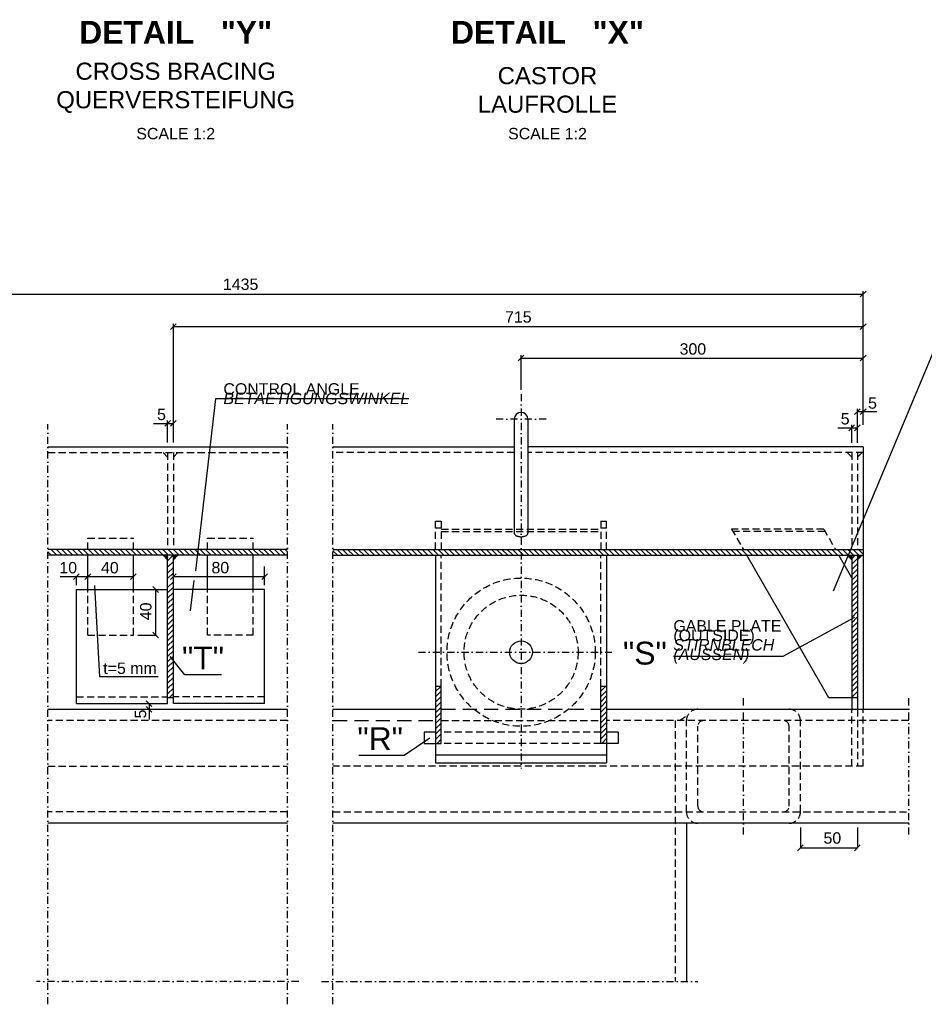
# Model space of a CAD drawing. Header units: millimetres. Extents: x -199700 to -180307, y -39802 to -30209.
# Tile 2 of 11: x -197291 to -196497, y -39677 to -38813. Entities that reach past the tile are written whole.
import ezdxf

# ---------------------------------------------------------------- set-up
doc = ezdxf.new("R2010")
doc.units = ezdxf.units.MM
doc.header["$LTSCALE"] = 5
doc.header["$MEASUREMENT"] = 0
for name, pattern in [('DASHDOT', [1, 0.5, -0.25, 0, -0.25]), ('DASHED', [0.75, 0.5, -0.25]), ('HIDDEN', [0.375, 0.25, -0.125])]:
    doc.linetypes.add(name, pattern=pattern)
for name, color, linetype in [('2', 7, 'CONTINUOUS'), ('3', 7, 'CONTINUOUS'), ('5', 7, 'CONTINUOUS'), ('7', 7, 'CONTINUOUS'), ('Beschriftung', 7, 'CONTINUOUS')]:
    doc.layers.add(name, color=color, linetype=linetype)

# ---------------------------------------------------------------- blocks, each defined once
blk = doc.blocks.new('VER')
at = {"layer": '2', "color": 7, "linetype": 'Continuous'}
for p, q in [((0, -40), (40, 0)), ((0, -35.757), (35.757, 0)), ((0, -31.515), (31.515, 0)), ((0, -27.273), (27.273, 0)), ((0, -23.029), (23.029, 0)), ((0, -18.787), (18.787, 0)), ((0, -14.545), (14.545, 0)), ((0, -10.301), (10.301, 0)), ((0, -6.059), (6.059, 0)), ((0, -1.817), (1.817, 0))]:
    blk.add_line(p, q, dxfattribs=at)

msp = doc.modelspace()

# ---------------------------------------------------------------- linework, layer by layer
at = {"layer": '2', "color": 7, "linetype": 'DASHDOT', "ltscale": 2.5}
for p, q in [((-196850.99, -39141.8), (-196850.99, -39470.09)), ((-197265.99, -39676.88), (-197265.99, -39168.09)), ((-197055.99, -39676.88), (-197055.99, -39168.09)), ((-197015.99, -39676.88), (-197015.99, -39168.09)), ((-196828.99, -39163.8), (-196872.99, -39163.8)), ((-196940.99, -39368.09), (-196771.42, -39368.09)), ((-196655.99, -39528.09), (-196655.99, -39408.09)), ((-196510.99, -39528.09), (-196510.99, -39408.09)), ((-197045.99, -39656.88), (-197275.99, -39656.88)), ((-197025.99, -39656.88), (-196695.99, -39656.88))]:
    msp.add_line(p, q, dxfattribs=at)
at = {"layer": '2', "color": 7, "linetype": 'Continuous', "ltscale": 5}
for p, q in [((-196856.99, -39163.8), (-196856.99, -39263.8)), ((-196844.99, -39163.8), (-196844.99, -39263.8)), ((-197265.99, -39188.09), (-197055.99, -39188.09)), ((-197015.99, -39188.09), (-196856.99, -39188.09)), ((-196550.99, -39188.09), (-196844.99, -39188.09)), ((-196550.99, -39188.09), (-196550.99, -39418.09)), ((-197055.99, -39278.09), (-197265.99, -39278.09)), ((-197015.99, -39278.09), (-196550.99, -39278.09)), ((-197055.99, -39283.09), (-197265.99, -39283.09)), ((-197230.99, -39313.09), (-197230.99, -39283.09)), ((-197190.99, -39313.09), (-197190.99, -39283.09)), ((-197160.99, -39413.09), (-197160.99, -39283.09)), ((-197155.99, -39413.09), (-197155.99, -39283.09)), ((-197125.99, -39313.09), (-197125.99, -39283.09)), ((-197085.99, -39313.09), (-197085.99, -39283.09)), ((-197015.99, -39283.09), (-196550.99, -39283.09)), ((-196925.99, -39283.09), (-196925.99, -39465.09)), ((-196775.99, -39283.09), (-196775.99, -39465.09)), ((-196580.99, -39408.09), (-196653.16, -39283.09)), ((-196560.99, -39302.73), (-196572.33, -39283.09)), ((-196560.99, -39283.09), (-196560.99, -39418.09)), ((-196555.99, -39283.09), (-196555.99, -39418.09)), ((-197240.99, -39413.09), (-197240.99, -39313.09)), ((-197240.99, -39313.09), (-197160.99, -39313.09)), ((-197075.99, -39313.09), (-197155.99, -39313.09)), ((-197075.99, -39413.09), (-197075.99, -39313.09)), ((-196920.99, -39398.09), (-196925.99, -39398.09)), ((-196920.99, -39448.09), (-196920.99, -39398.09)), ((-196775.99, -39398.09), (-196780.99, -39398.09)), ((-196780.99, -39448.09), (-196780.99, -39398.09)), ((-197155.99, -39408.09), (-197160.99, -39408.09)), ((-196555.99, -39408.09), (-196580.99, -39408.09)), ((-197265.99, -39418.09), (-197055.99, -39418.09)), ((-197240.99, -39413.09), (-197160.99, -39413.09)), ((-197075.99, -39413.09), (-197155.99, -39413.09)), ((-197015.99, -39418.09), (-196925.99, -39418.09)), ((-196775.99, -39418.09), (-196510.99, -39418.09)), ((-196925.99, -39438.09), (-196935.99, -39438.09)), ((-196935.99, -39438.09), (-196935.99, -39448.09)), ((-196765.99, -39438.09), (-196775.99, -39438.09)), ((-196765.99, -39438.09), (-196765.99, -39448.09)), ((-196935.99, -39448.09), (-196920.99, -39448.09)), ((-196765.99, -39448.09), (-196780.99, -39448.09)), ((-196925.99, -39458.09), (-196775.99, -39458.09)), ((-196925.99, -39465.09), (-196775.99, -39465.09)), ((-197055.99, -39518.09), (-197265.99, -39518.09)), ((-196510.99, -39518.09), (-197015.99, -39518.09)), ((-196705.99, -39518.09), (-196705.99, -39656.88))]:
    msp.add_line(p, q, dxfattribs=at)
at = {"layer": '2', "color": 7, "linetype": 'DASHED', "ltscale": 2.5}
for p, q in [((-197265.99, -39193.09), (-197055.99, -39193.09)), ((-197160.99, -39193.09), (-197160.99, -39278.09)), ((-197155.99, -39193.09), (-197155.99, -39278.09)), ((-196856.99, -39193.09), (-197015.99, -39193.09)), ((-196550.99, -39193.09), (-196844.99, -39193.09)), ((-196560.99, -39193.09), (-196560.99, -39278.09)), ((-196555.99, -39193.09), (-196555.99, -39278.09)), ((-196925.99, -39253.09), (-196920.99, -39253.09)), ((-196925.99, -39278.09), (-196925.99, -39253.09)), ((-196920.99, -39253.09), (-196920.99, -39278.09)), ((-196780.99, -39253.09), (-196780.99, -39278.09)), ((-196775.99, -39278.09), (-196775.99, -39253.09)), ((-196925.99, -39259.09), (-196920.99, -39259.09)), ((-196920.99, -39260.09), (-196780.99, -39260.09)), ((-196920.99, -39262.09), (-196780.99, -39262.09)), ((-196585.61, -39260.09), (-196666.44, -39260.09)), ((-196666.44, -39260.09), (-196656.04, -39278.09)), ((-196584.45, -39262.09), (-196665.28, -39262.09)), ((-196585.61, -39260.09), (-196575.22, -39278.09)), ((-197230.99, -39268.09), (-197190.99, -39268.09)), ((-197125.99, -39268.09), (-197085.99, -39268.09)), ((-196920.99, -39398.09), (-196920.99, -39283.09)), ((-196780.99, -39398.09), (-196780.99, -39283.09)), ((-197230.99, -39353.09), (-197230.99, -39313.09)), ((-197190.99, -39353.09), (-197190.99, -39313.09)), ((-197125.99, -39353.09), (-197125.99, -39313.09)), ((-197085.99, -39353.09), (-197085.99, -39313.09)), ((-197230.99, -39353.09), (-197190.99, -39353.09)), ((-197085.99, -39353.09), (-197125.99, -39353.09)), ((-197240.99, -39407.09), (-197160.99, -39407.09)), ((-197075.99, -39407.09), (-197155.99, -39407.09)), ((-196560.99, -39468.09), (-196560.99, -39418.09)), ((-196555.99, -39418.09), (-196555.99, -39468.09)), ((-196550.99, -39468.09), (-196550.99, -39418.09)), ((-197055.99, -39428.09), (-197265.99, -39428.09)), ((-196920.99, -39428.09), (-196780.99, -39428.09)), ((-196510.99, -39428.09), (-196775.99, -39428.09)), ((-196715.99, -39428.09), (-196715.99, -39656.88)), ((-196705.99, -39508.09), (-196705.99, -39428.09)), ((-196695.99, -39503.09), (-196695.99, -39433.09)), ((-196615.99, -39503.09), (-196615.99, -39433.09)), ((-196605.99, -39508.09), (-196605.99, -39428.09)), ((-196780.99, -39438.09), (-196920.99, -39438.09)), ((-196780.99, -39448.09), (-196920.99, -39448.09)), ((-197265.99, -39468.09), (-197055.99, -39468.09)), ((-196550.99, -39468.09), (-197015.99, -39468.09)), ((-197055.99, -39508.09), (-197265.99, -39508.09)), ((-197015.99, -39508.09), (-196510.99, -39508.09))]:
    msp.add_line(p, q, dxfattribs=at)
at = {"layer": '2', "color": 7, "linetype": 'HIDDEN', "ltscale": 5}
for p, q in [((-197160.99, -39197.09), (-197164.99, -39193.09)), ((-197155.99, -39197.09), (-197151.99, -39193.09)), ((-196560.99, -39197.09), (-196564.99, -39193.09)), ((-196555.99, -39197.09), (-196551.99, -39193.09)), ((-196780.99, -39253.09), (-196775.99, -39253.09)), ((-196780.99, -39259.09), (-196775.99, -39259.09)), ((-197230.99, -39278.09), (-197230.99, -39268.09)), ((-197190.99, -39278.09), (-197190.99, -39268.09)), ((-197125.99, -39278.09), (-197125.99, -39268.09)), ((-197085.99, -39278.09), (-197085.99, -39268.09)), ((-196711.99, -39428.09), (-196704.51, -39422.85))]:
    msp.add_line(p, q, dxfattribs=at)
at = {"layer": '2', "color": 7, "linetype": 'DASHED', "ltscale": 5}
for p, q in [((-196920.99, -39418.09), (-196780.99, -39418.09)), ((-197015.99, -39428.09), (-196925.99, -39428.09))]:
    msp.add_line(p, q, dxfattribs=at)
at = {"layer": '2', "color": 7, "linetype": 'Continuous', "ltscale": 5}
msp.add_lwpolyline([(-196856.99, -39263.8, 0.09554), (-196856.87, -39264.38, 0.078717), (-196856.53, -39264.94, 0.059184), (-196855.98, -39265.45, 0.044583), (-196855.23, -39265.9, 0.035147), (-196854.32, -39266.27, 0.029386), (-196853.28, -39266.55, 0.026106), (-196852.16, -39266.72, 0.024618), (-196850.99, -39266.78, 0.024618), (-196849.82, -39266.72, 0.026106), (-196848.69, -39266.55, 0.029386), (-196847.65, -39266.27, 0.035147), (-196846.75, -39265.9, 0.044583), (-196846, -39265.45, 0.059184), (-196845.44, -39264.94, 0.078717), (-196845.1, -39264.38, 0.09554), (-196844.99, -39263.8, 0.09554)], format="xyb", dxfattribs=at)
at = {"layer": '2', "color": 7, "linetype": 'DASHED', "ltscale": 2.5}
for radius in [65, 50]:
    msp.add_circle((-196850.99, -39368.09), radius, dxfattribs=at)
at = {"layer": '2', "color": 7, "linetype": 'Continuous', "ltscale": 5}
msp.add_circle((-196850.99, -39368.09), 10, dxfattribs=at)
msp.add_arc((-196850.99, -39163.8), 6, 0, 180, dxfattribs=at)
at = {"layer": '2', "color": 7, "linetype": 'DASHED', "ltscale": 2.5}
for centre, radius, start, end in [((-196695.99, -39428.09), 10, 90, 180), ((-196615.99, -39428.09), 10, 0, 90), ((-196690.99, -39433.09), 5, 90, 180), ((-196620.99, -39433.09), 5, 0, 90), ((-196690.99, -39503.09), 5, 180, 270), ((-196620.99, -39503.09), 5, 270, 0), ((-196695.99, -39508.09), 10, 180, 270), ((-196615.99, -39508.09), 10, 270, 0)]:
    msp.add_arc(centre, radius, start, end, dxfattribs=at)
at = {"layer": '3', "color": 7, "linetype": 'Continuous', "ltscale": 5}
for p, q in [((-197645.99, -39054.04), (-196550.99, -39054.04)), ((-196548.49, -39051.54), (-196553.49, -39056.54)), ((-196550.99, -39168.82), (-196550.99, -39051.54)), ((-197158.49, -39085.1), (-197153.49, -39080.1)), ((-197155.99, -39184.27), (-197155.99, -39080.1)), ((-196548.49, -39080.1), (-196553.49, -39085.1)), ((-196550.99, -39082.6), (-197155.99, -39082.6)), ((-196853.49, -39112.6), (-196848.49, -39107.6)), ((-196850.99, -39138.05), (-196850.99, -39107.6)), ((-196548.49, -39107.6), (-196553.49, -39112.6)), ((-196850.99, -39110.1), (-196550.99, -39110.1)), ((-196553.49, -39154.55), (-196558.49, -39159.55)), ((-196555.99, -39184.34), (-196555.99, -39154.55)), ((-196555.99, -39157.05), (-196539.11, -39157.05)), ((-196553.49, -39159.55), (-196548.49, -39154.55)), ((-197173.27, -39167.42), (-197155.99, -39167.42)), ((-197158.49, -39164.92), (-197163.49, -39169.92)), ((-197160.99, -39184.27), (-197160.99, -39164.92)), ((-197158.49, -39169.92), (-197153.49, -39164.92)), ((-196573.18, -39171.32), (-196555.99, -39171.32)), ((-196558.49, -39168.82), (-196563.49, -39173.82)), ((-196560.99, -39184.34), (-196560.99, -39168.82)), ((-196558.49, -39173.82), (-196553.49, -39168.82)), ((-197075.99, -39309.34), (-197075.99, -39292.94)), ((-197255.22, -39301.73), (-197190.99, -39301.73)), ((-197238.49, -39299.23), (-197243.49, -39304.23)), ((-197240.99, -39309.34), (-197240.99, -39301.73)), ((-197233.49, -39304.23), (-197228.49, -39299.23)), ((-197233.49, -39304.23), (-197228.49, -39299.23)), ((-197188.49, -39299.23), (-197193.49, -39304.23)), ((-197158.49, -39304.23), (-197153.49, -39299.23)), ((-197155.99, -39301.73), (-197075.99, -39301.73)), ((-197073.49, -39299.23), (-197078.49, -39304.23)), ((-197174.06, -39310.59), (-197169.06, -39315.59)), ((-197171.56, -39313.09), (-197171.56, -39353.09)), ((-197187.24, -39353.09), (-197171.56, -39353.09)), ((-197169.06, -39355.59), (-197174.06, -39350.59)), ((-197174.83, -39415.59), (-197179.83, -39410.59)), ((-197179.83, -39415.59), (-197174.83, -39420.59)), ((-197177.33, -39413.09), (-197177.33, -39427.11)), ((-196605.99, -39521.84), (-196605.99, -39539.64)), ((-196555.99, -39521.84), (-196555.99, -39539.64)), ((-196608.49, -39542.14), (-196603.49, -39537.14)), ((-196553.49, -39537.14), (-196558.49, -39542.14)), ((-196605.99, -39539.64), (-196555.99, -39539.64))]:
    msp.add_line(p, q, dxfattribs=at)
at = {"layer": '5', "color": 7, "linetype": 'Continuous', "ltscale": 5}
for p, q in [((-197262.86, -39283.09), (-197265.99, -39279.97)), ((-197258.2, -39283.09), (-197263.2, -39278.09)), ((-197253.53, -39283.09), (-197258.53, -39278.09)), ((-197248.86, -39283.09), (-197253.86, -39278.09)), ((-197244.21, -39283.09), (-197249.21, -39278.09)), ((-197239.53, -39283.09), (-197244.53, -39278.09)), ((-197234.85, -39283.09), (-197239.85, -39278.09)), ((-197230.2, -39283.09), (-197235.2, -39278.09)), ((-197225.53, -39283.09), (-197230.53, -39278.09)), ((-197220.86, -39283.09), (-197225.86, -39278.09)), ((-197216.19, -39283.09), (-197221.19, -39278.09)), ((-197211.53, -39283.09), (-197216.53, -39278.09)), ((-197206.86, -39283.09), (-197211.86, -39278.09)), ((-197202.19, -39283.09), (-197207.19, -39278.09)), ((-197197.53, -39283.09), (-197202.53, -39278.09)), ((-197192.86, -39283.09), (-197197.86, -39278.09)), ((-197188.19, -39283.09), (-197193.19, -39278.09)), ((-197183.53, -39283.09), (-197188.53, -39278.09)), ((-197178.86, -39283.09), (-197183.86, -39278.09)), ((-197174.19, -39283.09), (-197179.19, -39278.09)), ((-197169.53, -39283.09), (-197174.53, -39278.09)), ((-197164.86, -39283.09), (-197169.86, -39278.09)), ((-197160.19, -39283.09), (-197165.19, -39278.09)), ((-197155.53, -39283.09), (-197160.53, -39278.09)), ((-197150.86, -39283.09), (-197155.86, -39278.09)), ((-197146.2, -39283.09), (-197151.2, -39278.09)), ((-197141.52, -39283.09), (-197146.52, -39278.09)), ((-197136.85, -39283.09), (-197141.85, -39278.09)), ((-197132.19, -39283.09), (-197137.19, -39278.09)), ((-197127.52, -39283.09), (-197132.52, -39278.09)), ((-197122.86, -39283.09), (-197127.86, -39278.09)), ((-197118.19, -39283.09), (-197123.19, -39278.09)), ((-197113.52, -39283.09), (-197118.52, -39278.09)), ((-197108.86, -39283.09), (-197113.86, -39278.09)), ((-197104.19, -39283.09), (-197109.19, -39278.09)), ((-197099.52, -39283.09), (-197104.52, -39278.09)), ((-197094.86, -39283.09), (-197099.86, -39278.09)), ((-197090.19, -39283.09), (-197095.19, -39278.09)), ((-197085.52, -39283.09), (-197090.52, -39278.09)), ((-197080.85, -39283.09), (-197085.85, -39278.09)), ((-197076.19, -39283.09), (-197081.19, -39278.09)), ((-197071.52, -39283.09), (-197076.52, -39278.09)), ((-197066.85, -39283.09), (-197071.85, -39278.09)), ((-197062.19, -39283.09), (-197067.19, -39278.09)), ((-197057.52, -39283.09), (-197062.52, -39278.09)), ((-197055.99, -39279.96), (-197057.85, -39278.09)), ((-197012.14, -39283.09), (-197015.99, -39279.25)), ((-197007.44, -39283.09), (-197012.44, -39278.09)), ((-197002.78, -39283.09), (-197007.78, -39278.09)), ((-196998.11, -39283.09), (-197003.11, -39278.09)), ((-196993.44, -39283.09), (-196998.44, -39278.09)), ((-196988.78, -39283.09), (-196993.78, -39278.09)), ((-196984.11, -39283.09), (-196989.11, -39278.09)), ((-196979.44, -39283.09), (-196984.44, -39278.09)), ((-196974.78, -39283.09), (-196979.78, -39278.09)), ((-196970.11, -39283.09), (-196975.11, -39278.09)), ((-196965.44, -39283.09), (-196970.44, -39278.09)), ((-196960.77, -39283.09), (-196965.77, -39278.09)), ((-196956.11, -39283.09), (-196961.11, -39278.09)), ((-196951.44, -39283.09), (-196956.44, -39278.09)), ((-196946.77, -39283.09), (-196951.77, -39278.09)), ((-196942.11, -39283.09), (-196947.11, -39278.09)), ((-196937.41, -39283.09), (-196942.41, -39278.09)), ((-196932.77, -39283.09), (-196937.77, -39278.09)), ((-196928.08, -39283.09), (-196933.08, -39278.09)), ((-196923.47, -39283.09), (-196928.47, -39278.09)), ((-196918.77, -39283.09), (-196923.77, -39278.09)), ((-196914.13, -39283.09), (-196919.13, -39278.09)), ((-196909.44, -39283.09), (-196914.44, -39278.09)), ((-196904.77, -39283.09), (-196909.77, -39278.09)), ((-196900.1, -39283.09), (-196905.1, -39278.09)), ((-196895.44, -39283.09), (-196900.44, -39278.09)), ((-196890.77, -39283.09), (-196895.77, -39278.09)), ((-196886.1, -39283.09), (-196891.1, -39278.09)), ((-196881.44, -39283.09), (-196886.44, -39278.09)), ((-196876.77, -39283.09), (-196881.77, -39278.09)), ((-196872.1, -39283.09), (-196877.1, -39278.09)), ((-196867.44, -39283.09), (-196872.44, -39278.09)), ((-196862.77, -39283.09), (-196867.77, -39278.09)), ((-196858.1, -39283.09), (-196863.1, -39278.09)), ((-196853.44, -39283.09), (-196858.44, -39278.09)), ((-196848.77, -39283.09), (-196853.77, -39278.09)), ((-196844.1, -39283.09), (-196849.1, -39278.09)), ((-196839.41, -39283.09), (-196844.41, -39278.09)), ((-196834.77, -39283.09), (-196839.77, -39278.09)), ((-196830.08, -39283.09), (-196835.08, -39278.09)), ((-196825.45, -39283.09), (-196830.45, -39278.09)), ((-196820.77, -39283.09), (-196825.77, -39278.09)), ((-196816.12, -39283.09), (-196821.12, -39278.09)), ((-196811.43, -39283.09), (-196816.43, -39278.09)), ((-196806.77, -39283.09), (-196811.77, -39278.09)), ((-196802.1, -39283.09), (-196807.1, -39278.09)), ((-196797.43, -39283.09), (-196802.43, -39278.09)), ((-196792.77, -39283.09), (-196797.77, -39278.09)), ((-196788.1, -39283.09), (-196793.1, -39278.09)), ((-196783.43, -39283.09), (-196788.43, -39278.09)), ((-196778.77, -39283.09), (-196783.77, -39278.09)), ((-196774.1, -39283.09), (-196779.1, -39278.09)), ((-196769.43, -39283.09), (-196774.43, -39278.09)), ((-196764.76, -39283.09), (-196769.76, -39278.09)), ((-196760.1, -39283.09), (-196765.1, -39278.09)), ((-196755.43, -39283.09), (-196760.43, -39278.09)), ((-196750.76, -39283.09), (-196755.76, -39278.09)), ((-196746.1, -39283.09), (-196751.1, -39278.09)), ((-196741.42, -39283.09), (-196746.42, -39278.09)), ((-196736.76, -39283.09), (-196741.76, -39278.09)), ((-196732.08, -39283.09), (-196737.08, -39278.09)), ((-196727.44, -39283.09), (-196732.44, -39278.09)), ((-196722.76, -39283.09), (-196727.76, -39278.09)), ((-196718.11, -39283.09), (-196723.11, -39278.09)), ((-196713.43, -39283.09), (-196718.43, -39278.09)), ((-196708.76, -39283.09), (-196713.76, -39278.09)), ((-196704.09, -39283.09), (-196709.09, -39278.09)), ((-196699.43, -39283.09), (-196704.43, -39278.09)), ((-196694.76, -39283.09), (-196699.76, -39278.09)), ((-196690.09, -39283.09), (-196695.09, -39278.09)), ((-196685.43, -39283.09), (-196690.43, -39278.09)), ((-196680.76, -39283.09), (-196685.76, -39278.09)), ((-196676.09, -39283.09), (-196681.09, -39278.09)), ((-196671.43, -39283.09), (-196676.43, -39278.09)), ((-196666.76, -39283.09), (-196671.76, -39278.09)), ((-196662.09, -39283.09), (-196667.09, -39278.09)), ((-196657.43, -39283.09), (-196662.43, -39278.09)), ((-196652.76, -39283.09), (-196657.76, -39278.09)), ((-196648.09, -39283.09), (-196653.09, -39278.09)), ((-196643.42, -39283.09), (-196648.42, -39278.09)), ((-196638.76, -39283.09), (-196643.76, -39278.09)), ((-196634.09, -39283.09), (-196639.08, -39278.09)), ((-196629.43, -39283.09), (-196634.43, -39278.09)), ((-196624.76, -39283.09), (-196629.76, -39278.09)), ((-196620.1, -39283.09), (-196625.1, -39278.09)), ((-196615.42, -39283.09), (-196620.42, -39278.09)), ((-196610.76, -39283.09), (-196615.76, -39278.09)), ((-196606.09, -39283.09), (-196611.09, -39278.09)), ((-196601.42, -39283.09), (-196606.42, -39278.09)), ((-196596.76, -39283.09), (-196601.76, -39278.09)), ((-196592.09, -39283.09), (-196597.09, -39278.09)), ((-196587.42, -39283.09), (-196592.42, -39278.09)), ((-196582.76, -39283.09), (-196587.76, -39278.09)), ((-196578.09, -39283.09), (-196583.09, -39278.09)), ((-196573.42, -39283.09), (-196578.42, -39278.09)), ((-196568.75, -39283.09), (-196573.75, -39278.09)), ((-196564.09, -39283.09), (-196569.09, -39278.09)), ((-196559.42, -39283.09), (-196564.42, -39278.09)), ((-196554.75, -39283.09), (-196559.75, -39278.09)), ((-196550.99, -39282.19), (-196555.09, -39278.09)), ((-197160.99, -39287.96), (-197156.12, -39283.09)), ((-197160.99, -39283.29), (-197160.79, -39283.09)), ((-197160.99, -39293.4), (-197155.99, -39288.4)), ((-196560.99, -39286.19), (-196557.89, -39283.09)), ((-196560.99, -39290.86), (-196555.99, -39285.86)), ((-197160.99, -39298.91), (-197155.99, -39293.91)), ((-196560.99, -39295.52), (-196555.99, -39290.52)), ((-196560.99, -39300.2), (-196555.99, -39295.2)), ((-197160.99, -39303.58), (-197155.99, -39298.58)), ((-197160.99, -39311.3), (-197155.99, -39306.3)), ((-196560.99, -39304.86), (-196555.99, -39299.86)), ((-196560.99, -39309.53), (-196555.99, -39304.53)), ((-197160.99, -39315.97), (-197155.99, -39310.97)), ((-196560.99, -39314.19), (-196555.99, -39309.19)), ((-196560.99, -39318.86), (-196555.99, -39313.86)), ((-197160.99, -39320.63), (-197155.99, -39315.63)), ((-197160.99, -39325.3), (-197155.99, -39320.3)), ((-196560.99, -39323.53), (-196555.99, -39318.53)), ((-196560.99, -39328.19), (-196555.99, -39323.19)), ((-197160.99, -39329.96), (-197155.99, -39324.96)), ((-197160.99, -39334.63), (-197155.99, -39329.63)), ((-196560.99, -39332.86), (-196555.99, -39327.86)), ((-197160.99, -39339.3), (-197155.99, -39334.3)), ((-197160.99, -39343.96), (-197155.99, -39338.96)), ((-196560.99, -39337.53), (-196555.99, -39332.53)), ((-196560.99, -39342.19), (-196555.99, -39337.19)), ((-197160.99, -39348.63), (-197155.99, -39343.63)), ((-197160.99, -39353.3), (-197155.99, -39348.3)), ((-196560.99, -39346.86), (-196555.99, -39341.86)), ((-196560.99, -39351.52), (-196555.99, -39346.52)), ((-197160.99, -39357.97), (-197155.99, -39352.97)), ((-197160.99, -39362.63), (-197155.99, -39357.63)), ((-196560.99, -39356.19), (-196555.99, -39351.19)), ((-196560.99, -39360.86), (-196555.99, -39355.86)), ((-197160.99, -39367.3), (-197155.99, -39362.3)), ((-196560.99, -39365.53), (-196555.99, -39360.53)), ((-196560.99, -39370.19), (-196555.99, -39365.19)), ((-197160.99, -39371.97), (-197155.99, -39366.97)), ((-197160.99, -39376.63), (-197155.99, -39371.63)), ((-196560.99, -39374.86), (-196555.99, -39369.86)), ((-196560.99, -39379.53), (-196555.99, -39374.53)), ((-197160.99, -39381.3), (-197155.99, -39376.3)), ((-197160.99, -39385.97), (-197155.99, -39380.97)), ((-196560.99, -39384.2), (-196555.99, -39379.2)), ((-196560.99, -39388.86), (-196555.99, -39383.86)), ((-197160.99, -39390.63), (-197155.99, -39385.63)), ((-197160.99, -39395.3), (-197155.99, -39390.3)), ((-196560.99, -39393.53), (-196555.99, -39388.53)), ((-197160.99, -39399.97), (-197155.99, -39394.97)), ((-197160.99, -39404.63), (-197155.99, -39399.63)), ((-196925.99, -39402.66), (-196921.42, -39398.09)), ((-196780.99, -39402.15), (-196776.93, -39398.09)), ((-196560.99, -39398.2), (-196555.99, -39393.2)), ((-196560.99, -39402.86), (-196555.99, -39397.86)), ((-197159.78, -39408.09), (-197155.99, -39404.3)), ((-196925.99, -39407.33), (-196920.99, -39402.33)), ((-196925.99, -39411.99), (-196920.99, -39406.99)), ((-196780.99, -39406.82), (-196775.99, -39401.82)), ((-196780.99, -39411.48), (-196775.99, -39406.48)), ((-196560.99, -39407.53), (-196555.99, -39402.53)), ((-196556.88, -39408.09), (-196555.99, -39407.2)), ((-196925.99, -39416.66), (-196920.99, -39411.66)), ((-196925.99, -39421.33), (-196920.99, -39416.33)), ((-196780.99, -39416.15), (-196775.99, -39411.15)), ((-196780.99, -39420.82), (-196775.99, -39415.82)), ((-196925.99, -39425.99), (-196920.99, -39420.99)), ((-196925.99, -39430.66), (-196920.99, -39425.66)), ((-196780.99, -39425.49), (-196775.99, -39420.49)), ((-196780.99, -39430.15), (-196775.99, -39425.15)), ((-196925.99, -39435.33), (-196920.99, -39430.33)), ((-196925.99, -39440), (-196920.99, -39435)), ((-196780.99, -39434.82), (-196775.99, -39429.82)), ((-196780.99, -39439.49), (-196775.99, -39434.49)), ((-196925.99, -39444.66), (-196920.99, -39439.66)), ((-196924.75, -39448.09), (-196920.99, -39444.33)), ((-196780.99, -39444.15), (-196775.99, -39439.15)), ((-196780.26, -39448.09), (-196775.99, -39443.82))]:
    msp.add_line(p, q, dxfattribs=at)
at = {"layer": '7', "color": 7, "linetype": 'Continuous', "ltscale": 5}
for p, q in [((-196483.73, -39091.02), (-196577.36, -39314.57)), ((-197140.9, -39331.79), (-197137.71, -39305.21)), ((-196953.6, -39458.48), (-196931.14, -39443.04)), ((-196993.28, -39458.48), (-196953.6, -39458.48))]:
    msp.add_line(p, q, dxfattribs=at)
for points in [[(-196949.47, -39145.79), (-197118.9, -39145.79), (-197136.69, -39296.7)], [(-197169.21, -39389.81), (-197220.39, -39389.81), (-197224.78, -39309.63)], [(-196717.45, -39371.55), (-196621.05, -39371.55), (-196558.16, -39337.43)], [(-197113.9, -39387.79), (-197145.9, -39387.79), (-197158.9, -39371.79)]]:
    msp.add_lwpolyline(points, dxfattribs=at)

# ---------------------------------------------------------------- block references
at = {"layer": '2', "color": 7, "linetype": 'Continuous', "ltscale": 5, "xscale": 0.1, "yscale": 0.1, "zscale": 0.1, "rotation": 270}
for p in [(-197160.99, -39283.09), (-196560.99, -39283.09)]:
    msp.add_blockref('VER', p, dxfattribs=at)
at = {"layer": '2', "color": 7, "linetype": 'Continuous', "ltscale": 5, "xscale": 0.1, "yscale": 0.1, "zscale": 0.1}
for p in [(-197155.99, -39283.09), (-196555.99, -39283.09)]:
    msp.add_blockref('VER', p, dxfattribs=at)

# ---------------------------------------------------------------- texts
at = {"layer": 'Beschriftung', "linetype": 'Continuous', "ltscale": 5, "line_spacing_factor": 0.5}
for s, insert, char_height, width, attachment_point in [('{\\fArial|b1|i0|c0|p34;DETAIL   "Y"}', (-197153.92, -38834.42), 20, 204.0501, 8), ('{\\fArial|b1|i0|c0|p34;DETAIL   "X"}', (-196827.86, -38834.42), 20, 204.0501, 8), ('{\\fArial|b0|i0|c0|p34;SCALE 1:2}', (-197153.92, -38918.43), 10, 173.6618, 8), ('{\\fArial|b0|i0|c0|p34;SCALE 1:2}', (-196827.86, -38918.43), 10, 173.6618, 8), ('{\\fArial|b0|i0|c0|p34;1435}', (-197112.51, -39040.4), 10, 16.5111, 1), ('{\\fArial|b0|i0|c0|p34;715}', (-196865.09, -39069.08), 10, 16.5111, 1), ('{\\fArial|b0|i0|c0|p34;300}', (-196712, -39097.15), 10, 16.5111, 1), ('{\\fArial|b0|i0|c0|p34;CONTROL ANGLE\\P\\fArial|b0|i1|c0|p34;BETAETIGUNGSWINKEL\\H1.8637x; }', (-197112.09, -39132.2), 10, 166.5928, 1), ('{\\fArial|b0|i0|c0|p34;5}', (-196546.69, -39144.54), 10, 16.5111, 1), ('{\\fArial|b0|i0|c0|p34;5}', (-197170.26, -39154.53), 10, 16.5111, 1), ('{\\fArial|b0|i0|c0|p34;5}', (-196570.67, -39158.32), 10, 16.5111, 1), ('{\\fArial|b0|i0|c0|p34;10}', (-197255.96, -39288.96), 10, 16.5111, 1), ('{\\fArial|b0|i0|c0|p34;40}', (-197219.46, -39288.96), 10, 16.5111, 1), ('{\\fArial|b0|i0|c0|p34;80}', (-197122.56, -39288.91), 10, 16.5111, 1), ('{\\fArial|b0|i0|c0|p34;GABLE PLATE (OUTSIDE)\\H1.8639x; \\H0.53652x;\\P\\fArial|b0|i1|c0|p34;STIRNBLECH \\H2.1428x; \\H0.46669x;(AUSSEN)\\H2.2356x; }', (-196717.45, -39339.98), 10, 99.1341, 1), ('{\\fArial|b0|i0|c0|p34;"S"}', (-196742.44, -39379.19), 20, 44.1242, 8), ('{\\fArial|b0|i0|c0|p34;"T"}', (-197129.97, -39383.11), 20, 41.0696, 8), ('{\\fArial|b0|i0|c0|p34;t=5 mm}', (-197217.48, -39377.12), 10, 55.0532, 1), ('{\\fArial|b0|i0|c0|p34;"R"}', (-196974.61, -39453.93), 20, 44.1242, 8), ('{\\fArial|b0|i0|c0|p34;50}', (-196585.77, -39526.02), 10, 16.5111, 1)]:
    msp.add_mtext(s, dxfattribs=dict(at, insert=insert, char_height=char_height, width=width, attachment_point=attachment_point))
at = {"layer": 'Beschriftung', "linetype": 'Continuous', "ltscale": 5, "char_height": 15, "width": 312.9133, "attachment_point": 8}
for s, insert in [('{\\fArial|b0|i0|c0|p34;CROSS BRACING\\PQUERVERSTEIFUNG}', (-197153.92, -38895.18)), ('{\\fArial|b0|i0|c0|p34;CASTOR\\PLAUFROLLE}', (-196827.86, -38895.18))]:
    msp.add_mtext(s, dxfattribs=dict(at, insert=insert))
at = {"layer": 'Beschriftung', "linetype": 'Continuous', "ltscale": 5, "char_height": 10, "width": 173.6618, "attachment_point": 1, "rotation": 90, "line_spacing_factor": 0.5}
for s, insert in [('{\\fArial|b0|i0|c0|p34;40}', (-197185.21, -39340.02)), ('{\\fArial|b0|i0|c0|p34;5}', (-197189.83, -39426.2))]:
    msp.add_mtext(s, dxfattribs=dict(at, insert=insert))

doc.saveas('drawing.dxf')
